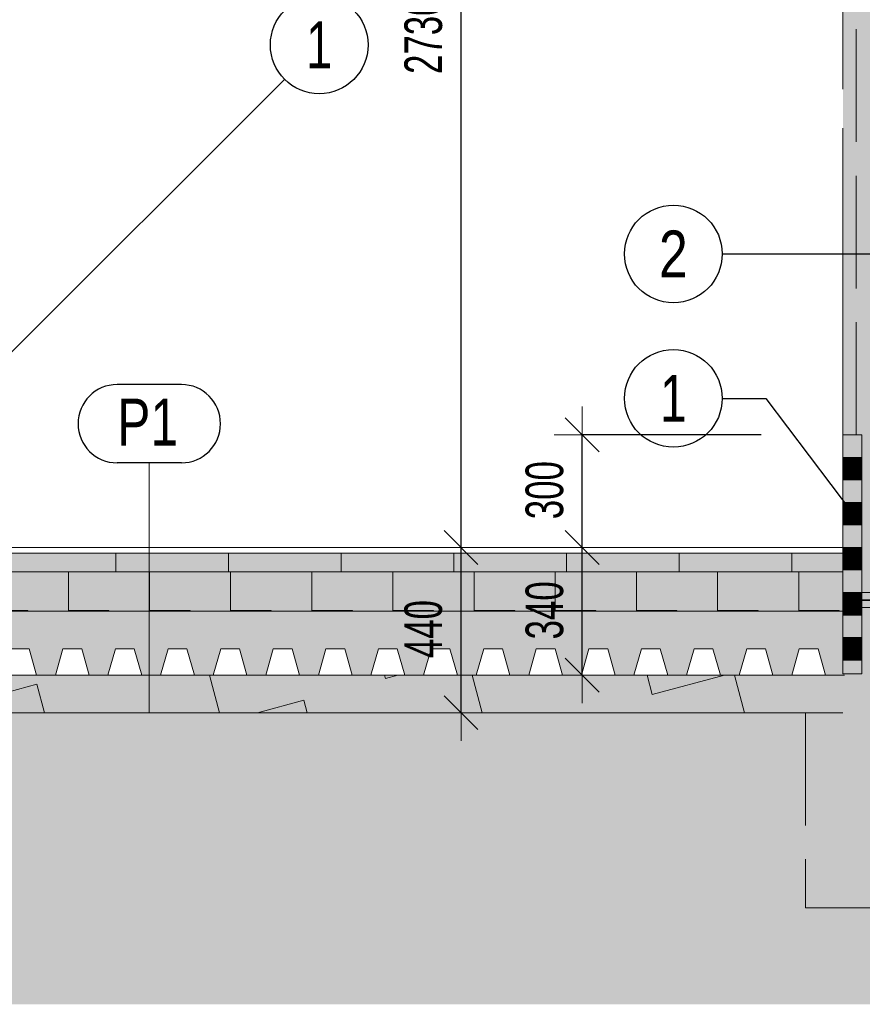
# Model space of a CAD drawing. Header units: millimetres. Extents: x 29003 to 60673, y -60985 to 17010.
# Tile 79 of 128: x 40695 to 42937, y -12065 to -9443. Entities that reach past the tile are written whole.
import ezdxf

# ---------------------------------------------------------------- set-up
doc = ezdxf.new("R2010")
doc.units = ezdxf.units.MM
doc.header["$PDMODE"] = 65
doc.linetypes.add('Carkovana 2x_1', pattern=[390, 300, -90])
doc.linetypes.add('Carkovana 2x_1_1', pattern=[200, 150, -50])
for name, color, linetype, lineweight in [('XR$1$ŘEZY_1', 7, 'Continuous', 25), ('XR$2$ŘEZY - KOTY_ TEXTY_1', 7, 'Continuous', 25), ('XR$3$ŘEZY - FILING_1', 7, 'Continuous', 25)]:
    doc.layers.add(name, color=color, linetype=linetype, lineweight=lineweight)
doc.styles.add('ARIAL', font='ARIAL.TTF')
doc.styles.add('ARIALNARROW', font='ARIALN.TTF')
doc.dimstyles.new('DIMSTYLE_4', dxfattribs={"dimtxt": 100, "dimasz": 150, "dimexe": 0, "dimexo": 0, "dimgap": 50, "dimtad": 2, "dimdec": 0, "dimrnd": 5, "dimzin": 12, "dimdsep": 46, "dimtxsty": 'ARIALNARROW', "dimblk1": 'ALL_ML_STRICH', "dimblk2": 'ALL_ML_STRICH', "dimsah": 1, "dimcen": 0, "dimclrd": 6, "dimclre": 6, "dimclrt": 6, "dimadec": 0, "dimazin": 0, "dimtfac": 1, "dimtdec": 0, "dimtix": 1, "dimtmove": 2, "dimatfit": 3, "dimfxl": 0, "dimtzin": 0, "dimlwd": 0, "dimlwe": 13, "dimarcsym": 0})

# ---------------------------------------------------------------- blocks, each defined once
blk = doc.blocks.new('VZOROVÁ ČÁRA_105')
at = {"layer": 'XR$1$ŘEZY_1', "color": 1, "linetype": 'Continuous', "lineweight": 13}
for p, q in [((42935.9, -10548.1), (42935.9, -10608.1)), ((42885.9, -10608.1), (42935.9, -10608.1)), ((42885.9, -10608.1), (42885.9, -10668.1)), ((42885.9, -10608.1), (42885.9, -10668.1)), ((42885.9, -10608.1), (42885.9, -10668.1)), ((42885.9, -10608.1), (42885.9, -10668.1)), ((42885.9, -10608.1), (42885.9, -10668.1)), ((42885.9, -10609.3), (42935.9, -10609.3)), ((42885.9, -10610.5), (42935.9, -10610.5)), ((42885.9, -10611.7), (42935.9, -10611.7)), ((42885.9, -10612.9), (42935.9, -10612.9)), ((42885.9, -10614.1), (42935.9, -10614.1)), ((42885.9, -10615.3), (42935.9, -10615.3)), ((42885.9, -10616.5), (42935.9, -10616.5)), ((42885.9, -10617.7), (42935.9, -10617.7)), ((42935.9, -10608.1), (42935.9, -10668.1)), ((42885.9, -10618.9), (42935.9, -10618.9)), ((42885.9, -10620.1), (42935.9, -10620.1)), ((42885.9, -10621.3), (42935.9, -10621.3)), ((42885.9, -10622.5), (42935.9, -10622.5)), ((42885.9, -10623.7), (42935.9, -10623.7)), ((42885.9, -10624.9), (42935.9, -10624.9)), ((42885.9, -10626.1), (42935.9, -10626.1)), ((42885.9, -10627.3), (42935.9, -10627.3)), ((42885.9, -10628.5), (42935.9, -10628.5)), ((42885.9, -10629.7), (42935.9, -10629.7)), ((42885.9, -10630.9), (42935.9, -10630.9)), ((42885.9, -10632.1), (42935.9, -10632.1)), ((42885.9, -10633.3), (42935.9, -10633.3)), ((42885.9, -10634.5), (42935.9, -10634.5)), ((42885.9, -10635.7), (42935.9, -10635.7)), ((42885.9, -10636.9), (42935.9, -10636.9)), ((42885.9, -10638.1), (42935.9, -10638.1)), ((42885.9, -10639.3), (42935.9, -10639.3)), ((42885.9, -10640.5), (42935.9, -10640.5)), ((42885.9, -10641.7), (42935.9, -10641.7)), ((42885.9, -10642.9), (42935.9, -10642.9)), ((42885.9, -10644.1), (42935.9, -10644.1)), ((42885.9, -10645.3), (42935.9, -10645.3)), ((42885.9, -10646.5), (42935.9, -10646.5)), ((42885.9, -10647.7), (42935.9, -10647.7)), ((42885.9, -10648.9), (42935.9, -10648.9)), ((42885.9, -10650.1), (42935.9, -10650.1)), ((42885.9, -10651.3), (42935.9, -10651.3)), ((42885.9, -10652.5), (42935.9, -10652.5)), ((42885.9, -10653.7), (42935.9, -10653.7)), ((42885.9, -10654.9), (42935.9, -10654.9)), ((42885.9, -10656.1), (42935.9, -10656.1)), ((42885.9, -10657.3), (42935.9, -10657.3)), ((42885.9, -10658.5), (42935.9, -10658.5)), ((42885.9, -10659.7), (42935.9, -10659.7)), ((42885.9, -10660.9), (42935.9, -10660.9)), ((42885.9, -10662.1), (42935.9, -10662.1)), ((42885.9, -10663.3), (42935.9, -10663.3)), ((42885.9, -10664.5), (42935.9, -10664.5)), ((42885.9, -10665.7), (42935.9, -10665.7)), ((42885.9, -10666.9), (42935.9, -10666.9)), ((42885.9, -10668.1), (42935.9, -10668.1)), ((42935.9, -10668.1), (42935.9, -10728.1)), ((42885.9, -10728.1), (42935.9, -10728.1)), ((42885.9, -10728.1), (42885.9, -10788.1)), ((42885.9, -10728.1), (42885.9, -10788.1)), ((42885.9, -10728.1), (42885.9, -10788.1)), ((42885.9, -10728.1), (42885.9, -10788.1)), ((42885.9, -10728.1), (42885.9, -10788.1)), ((42885.9, -10729.3), (42935.9, -10729.3)), ((42885.9, -10730.5), (42935.9, -10730.5)), ((42885.9, -10731.7), (42935.9, -10731.7)), ((42885.9, -10732.9), (42935.9, -10732.9)), ((42885.9, -10734.1), (42935.9, -10734.1)), ((42885.9, -10735.3), (42935.9, -10735.3)), ((42885.9, -10736.5), (42935.9, -10736.5)), ((42885.9, -10737.7), (42935.9, -10737.7)), ((42885.9, -10738.9), (42935.9, -10738.9)), ((42885.9, -10740.1), (42935.9, -10740.1)), ((42885.9, -10741.3), (42935.9, -10741.3)), ((42885.9, -10742.5), (42935.9, -10742.5)), ((42885.9, -10743.7), (42935.9, -10743.7)), ((42885.9, -10744.9), (42935.9, -10744.9)), ((42885.9, -10746.1), (42935.9, -10746.1)), ((42885.9, -10747.3), (42935.9, -10747.3)), ((42885.9, -10748.5), (42935.9, -10748.5)), ((42885.9, -10749.7), (42935.9, -10749.7)), ((42935.9, -10728.1), (42935.9, -10788.1)), ((42885.9, -10750.9), (42935.9, -10750.9)), ((42885.9, -10752.1), (42935.9, -10752.1)), ((42885.9, -10753.3), (42935.9, -10753.3)), ((42885.9, -10754.5), (42935.9, -10754.5)), ((42885.9, -10755.7), (42935.9, -10755.7)), ((42885.9, -10756.9), (42935.9, -10756.9)), ((42885.9, -10758.1), (42935.9, -10758.1)), ((42885.9, -10759.3), (42935.9, -10759.3)), ((42885.9, -10760.5), (42935.9, -10760.5)), ((42885.9, -10761.7), (42935.9, -10761.7)), ((42885.9, -10762.9), (42935.9, -10762.9)), ((42885.9, -10764.1), (42935.9, -10764.1)), ((42885.9, -10765.3), (42935.9, -10765.3)), ((42885.9, -10766.5), (42935.9, -10766.5)), ((42885.9, -10767.7), (42935.9, -10767.7)), ((42885.9, -10768.9), (42935.9, -10768.9)), ((42885.9, -10770.1), (42935.9, -10770.1)), ((42885.9, -10771.3), (42935.9, -10771.3)), ((42885.9, -10772.5), (42935.9, -10772.5)), ((42885.9, -10773.7), (42935.9, -10773.7)), ((42885.9, -10774.9), (42935.9, -10774.9)), ((42885.9, -10776.1), (42935.9, -10776.1)), ((42885.9, -10777.3), (42935.9, -10777.3)), ((42885.9, -10778.5), (42935.9, -10778.5)), ((42885.9, -10779.7), (42935.9, -10779.7)), ((42885.9, -10780.9), (42935.9, -10780.9)), ((42885.9, -10782.1), (42935.9, -10782.1)), ((42885.9, -10783.3), (42935.9, -10783.3)), ((42885.9, -10784.5), (42935.9, -10784.5)), ((42885.9, -10785.7), (42935.9, -10785.7)), ((42885.9, -10786.9), (42935.9, -10786.9)), ((42885.9, -10788.1), (42935.9, -10788.1)), ((42935.9, -10788.1), (42935.9, -10848.1)), ((42885.9, -10848.1), (42935.9, -10848.1)), ((42885.9, -10848.1), (42885.9, -10908.1)), ((42885.9, -10848.1), (42885.9, -10908.1)), ((42885.9, -10848.1), (42885.9, -10908.1)), ((42885.9, -10848.1), (42885.9, -10908.1)), ((42885.9, -10848.1), (42885.9, -10908.1)), ((42885.9, -10849.3), (42935.9, -10849.3)), ((42885.9, -10850.5), (42935.9, -10850.5)), ((42885.9, -10851.7), (42935.9, -10851.7)), ((42885.9, -10852.9), (42935.9, -10852.9)), ((42885.9, -10854.1), (42935.9, -10854.1)), ((42935.9, -10848.1), (42935.9, -10908.1)), ((42885.9, -10855.3), (42935.9, -10855.3)), ((42885.9, -10856.5), (42935.9, -10856.5)), ((42885.9, -10857.7), (42935.9, -10857.7)), ((42885.9, -10858.9), (42935.9, -10858.9)), ((42885.9, -10860.1), (42935.9, -10860.1)), ((42885.9, -10861.3), (42935.9, -10861.3)), ((42885.9, -10862.5), (42935.9, -10862.5)), ((42885.9, -10863.7), (42935.9, -10863.7)), ((42885.9, -10864.9), (42935.9, -10864.9)), ((42885.9, -10866.1), (42935.9, -10866.1)), ((42885.9, -10867.3), (42935.9, -10867.3)), ((42885.9, -10868.5), (42935.9, -10868.5)), ((42885.9, -10869.7), (42935.9, -10869.7)), ((42885.9, -10870.9), (42935.9, -10870.9)), ((42885.9, -10872.1), (42935.9, -10872.1)), ((42885.9, -10873.3), (42935.9, -10873.3)), ((42885.9, -10874.5), (42935.9, -10874.5)), ((42885.9, -10875.7), (42935.9, -10875.7)), ((42885.9, -10876.9), (42935.9, -10876.9)), ((42885.9, -10878.1), (42935.9, -10878.1)), ((42885.9, -10879.3), (42935.9, -10879.3)), ((42885.9, -10880.5), (42935.9, -10880.5)), ((42885.9, -10881.7), (42935.9, -10881.7)), ((42885.9, -10882.9), (42935.9, -10882.9)), ((42885.9, -10884.1), (42935.9, -10884.1)), ((42885.9, -10885.3), (42935.9, -10885.3)), ((42885.9, -10886.5), (42935.9, -10886.5)), ((42885.9, -10887.7), (42935.9, -10887.7)), ((42885.9, -10888.9), (42935.9, -10888.9)), ((42885.9, -10890.1), (42935.9, -10890.1)), ((42885.9, -10891.3), (42935.9, -10891.3)), ((42885.9, -10892.5), (42935.9, -10892.5)), ((42885.9, -10893.7), (42935.9, -10893.7)), ((42885.9, -10894.9), (42935.9, -10894.9)), ((42885.9, -10896.1), (42935.9, -10896.1)), ((42885.9, -10897.3), (42935.9, -10897.3)), ((42885.9, -10898.5), (42935.9, -10898.5)), ((42885.9, -10899.7), (42935.9, -10899.7)), ((42885.9, -10900.9), (42935.9, -10900.9)), ((42885.9, -10902.1), (42935.9, -10902.1)), ((42885.9, -10903.3), (42935.9, -10903.3)), ((42885.9, -10904.5), (42935.9, -10904.5)), ((42885.9, -10905.7), (42935.9, -10905.7)), ((42885.9, -10906.9), (42935.9, -10906.9)), ((42885.9, -10908.1), (42935.9, -10908.1)), ((42935.9, -10908.1), (42935.9, -10968.1)), ((42885.9, -10968.1), (42935.9, -10968.1)), ((42885.9, -10968.1), (42885.9, -11028.1)), ((42885.9, -10968.1), (42885.9, -11028.1)), ((42885.9, -10968.1), (42885.9, -11028.1)), ((42885.9, -10968.1), (42885.9, -11028.1)), ((42885.9, -10968.1), (42885.9, -11028.1)), ((42885.9, -10969.3), (42935.9, -10969.3)), ((42885.9, -10970.5), (42935.9, -10970.5)), ((42885.9, -10971.7), (42935.9, -10971.7)), ((42885.9, -10972.9), (42935.9, -10972.9)), ((42885.9, -10974.1), (42935.9, -10974.1)), ((42885.9, -10975.3), (42935.9, -10975.3)), ((42885.9, -10976.5), (42935.9, -10976.5)), ((42885.9, -10977.7), (42935.9, -10977.7)), ((42885.9, -10978.9), (42935.9, -10978.9)), ((42885.9, -10980.1), (42935.9, -10980.1)), ((42885.9, -10981.3), (42935.9, -10981.3)), ((42885.9, -10982.5), (42935.9, -10982.5)), ((42885.9, -10983.7), (42935.9, -10983.7)), ((42885.9, -10984.9), (42935.9, -10984.9)), ((42935.9, -10968.1), (42935.9, -11028.1)), ((42885.9, -10986.1), (42935.9, -10986.1)), ((42885.9, -10987.3), (42935.9, -10987.3)), ((42885.9, -10988.5), (42935.9, -10988.5)), ((42885.9, -10989.7), (42935.9, -10989.7)), ((42885.9, -10990.9), (42935.9, -10990.9)), ((42885.9, -10992.1), (42935.9, -10992.1)), ((42885.9, -10993.3), (42935.9, -10993.3)), ((42885.9, -10994.5), (42935.9, -10994.5)), ((42885.9, -10995.7), (42935.9, -10995.7)), ((42885.9, -10996.9), (42935.9, -10996.9)), ((42885.9, -10998.1), (42935.9, -10998.1)), ((42885.9, -10999.3), (42935.9, -10999.3)), ((42885.9, -11000.5), (42935.9, -11000.5)), ((42885.9, -11001.7), (42935.9, -11001.7)), ((42885.9, -11002.9), (42935.9, -11002.9)), ((42885.9, -11004.1), (42935.9, -11004.1)), ((42885.9, -11005.3), (42935.9, -11005.3)), ((42885.9, -11006.5), (42935.9, -11006.5)), ((42885.9, -11007.7), (42935.9, -11007.7)), ((42885.9, -11008.9), (42935.9, -11008.9)), ((42885.9, -11010.1), (42935.9, -11010.1)), ((42885.9, -11011.3), (42935.9, -11011.3)), ((42885.9, -11012.5), (42935.9, -11012.5)), ((42885.9, -11013.7), (42935.9, -11013.7)), ((42885.9, -11014.9), (42935.9, -11014.9)), ((42885.9, -11016.1), (42935.9, -11016.1)), ((42885.9, -11017.3), (42935.9, -11017.3)), ((42885.9, -11018.5), (42935.9, -11018.5)), ((42885.9, -11019.7), (42935.9, -11019.7)), ((42885.9, -11020.9), (42935.9, -11020.9)), ((42885.9, -11022.1), (42935.9, -11022.1)), ((42885.9, -11023.3), (42935.9, -11023.3)), ((42885.9, -11024.5), (42935.9, -11024.5)), ((42885.9, -11025.7), (42935.9, -11025.7)), ((42885.9, -11026.9), (42935.9, -11026.9)), ((42885.9, -11028.1), (42935.9, -11028.1)), ((42935.9, -11028.1), (42935.9, -11088.1)), ((42885.9, -11088.1), (42935.9, -11088.1)), ((42885.9, -11088.1), (42885.9, -11148.1)), ((42885.9, -11088.1), (42885.9, -11148.1)), ((42885.9, -11088.1), (42885.9, -11148.1)), ((42885.9, -11088.1), (42885.9, -11148.1)), ((42885.9, -11088.1), (42885.9, -11148.1)), ((42885.9, -11089.3), (42935.9, -11089.3)), ((42885.9, -11090.5), (42935.9, -11090.5)), ((42935.9, -11088.1), (42935.9, -11148.1)), ((42885.9, -11091.7), (42935.9, -11091.7)), ((42885.9, -11092.9), (42935.9, -11092.9)), ((42885.9, -11094.1), (42935.9, -11094.1)), ((42885.9, -11095.3), (42935.9, -11095.3)), ((42885.9, -11096.5), (42935.9, -11096.5)), ((42885.9, -11097.7), (42935.9, -11097.7)), ((42885.9, -11098.9), (42935.9, -11098.9)), ((42885.9, -11100.1), (42935.9, -11100.1)), ((42885.9, -11101.3), (42935.9, -11101.3)), ((42885.9, -11102.5), (42935.9, -11102.5)), ((42885.9, -11103.7), (42935.9, -11103.7)), ((42885.9, -11104.9), (42935.9, -11104.9)), ((42885.9, -11106.1), (42935.9, -11106.1)), ((42885.9, -11107.3), (42935.9, -11107.3)), ((42885.9, -11108.5), (42935.9, -11108.5)), ((42885.9, -11109.7), (42935.9, -11109.7)), ((42885.9, -11110.9), (42935.9, -11110.9)), ((42885.9, -11112.1), (42935.9, -11112.1)), ((42885.9, -11113.3), (42935.9, -11113.3)), ((42885.9, -11114.5), (42935.9, -11114.5)), ((42885.9, -11115.7), (42935.9, -11115.7)), ((42885.9, -11116.9), (42935.9, -11116.9)), ((42885.9, -11118.1), (42935.9, -11118.1)), ((42885.9, -11119.3), (42935.9, -11119.3)), ((42885.9, -11120.5), (42935.9, -11120.5)), ((42885.9, -11121.7), (42935.9, -11121.7)), ((42885.9, -11122.9), (42935.9, -11122.9)), ((42885.9, -11124.1), (42935.9, -11124.1)), ((42885.9, -11125.3), (42935.9, -11125.3)), ((42885.9, -11126.5), (42935.9, -11126.5)), ((42885.9, -11127.7), (42935.9, -11127.7)), ((42885.9, -11128.9), (42935.9, -11128.9)), ((42885.9, -11130.1), (42935.9, -11130.1)), ((42885.9, -11131.3), (42935.9, -11131.3)), ((42885.9, -11132.5), (42935.9, -11132.5)), ((42885.9, -11133.7), (42935.9, -11133.7)), ((42885.9, -11134.9), (42935.9, -11134.9)), ((42885.9, -11136.1), (42935.9, -11136.1)), ((42885.9, -11137.3), (42935.9, -11137.3)), ((42885.9, -11138.5), (42935.9, -11138.5)), ((42885.9, -11139.7), (42935.9, -11139.7)), ((42885.9, -11140.9), (42935.9, -11140.9)), ((42885.9, -11142.1), (42935.9, -11142.1)), ((42885.9, -11143.3), (42935.9, -11143.3)), ((42885.9, -11144.5), (42935.9, -11144.5)), ((42885.9, -11145.7), (42935.9, -11145.7)), ((42885.9, -11146.9), (42935.9, -11146.9)), ((42885.9, -11148.1), (42885.9, -11184.5)), ((42885.9, -11148.1), (42885.9, -11184.5)), ((42885.9, -11148.1), (42935.9, -11148.1)), ((42935.9, -11148.1), (42935.9, -11184.5))]:
    blk.add_line(p, q, dxfattribs=at)
for points in [[(42885.9, -10548.1), (42885.9, -10608.1), (42885.9, -10668.1)], [(42885.9, -10548.1), (42885.9, -10608.1), (42885.9, -10668.1)], [(42885.9, -10668.1), (42885.9, -10728.1), (42885.9, -10788.1)], [(42885.9, -10668.1), (42885.9, -10728.1), (42885.9, -10788.1)], [(42885.9, -10788.1), (42885.9, -10848.1), (42885.9, -10908.1)], [(42885.9, -10788.1), (42885.9, -10848.1), (42885.9, -10908.1)], [(42885.9, -10908.1), (42885.9, -10968.1), (42885.9, -11028.1)], [(42885.9, -10908.1), (42885.9, -10968.1), (42885.9, -11028.1)], [(42885.9, -11028.1), (42885.9, -11088.1), (42885.9, -11148.1)], [(42885.9, -11028.1), (42885.9, -11088.1), (42885.9, -11148.1)]]:
    blk.add_lwpolyline(points, dxfattribs=at)
blk = doc.blocks.new('ALL_ML_STRICH')
at = {"color": 0, "linetype": 'ByBlock', "lineweight": -2}
for p, q in [((0, -0.5), (0, 0.5)), ((-0.3, -0.3), (0.3, 0.3)), ((-1, 0), (0.5, 0))]:
    blk.add_line(p, q, dxfattribs=at)
blk = doc.blocks.new('*D276')
at = {"layer": 'DEFPOINTS', "color": 6, "linetype": 'Continuous', "lineweight": 13}
for p in [(42885.9, -10848.1), (42191.8, -11188.1), (42885.9, -11188.1)]:
    blk.add_point(p, dxfattribs=at)
at = {"layer": 'XR$2$ŘEZY - KOTY_ TEXTY_1', "color": 6, "linetype": 'Continuous', "lineweight": -2}
for p, q in [((42191.8, -10848.1), (42191.8, -10848.1)), ((42191.8, -11188.1), (42191.8, -10848.1)), ((42191.8, -11188.1), (42191.8, -11188.1))]:
    blk.add_line(p, q, dxfattribs=at)
at = {"layer": 'XR$2$ŘEZY - KOTY_ TEXTY_1', "color": 6, "linetype": 'Continuous', "lineweight": 13, "xscale": 150, "yscale": 150, "zscale": 150}
for p, rotation in [((42191.8, -10848.1), 90), ((42191.8, -11188.1), 270)]:
    blk.add_blockref('ALL_ML_STRICH', p, dxfattribs=dict(at, rotation=rotation))
at = {"layer": 'XR$2$ŘEZY - KOTY_ TEXTY_1', "color": 6, "linetype": 'Continuous', "lineweight": 13, "insert": (42091.8, -11015.5), "char_height": 100, "width": 243.429, "attachment_point": 5, "rotation": 90, "style": 'ARIALNARROW'}
blk.add_mtext('\\W0.81;\\A1;{340}', dxfattribs=at)
blk = doc.blocks.new('*D277')
at = {"layer": 'DEFPOINTS', "color": 6, "linetype": 'Continuous', "lineweight": 13}
for p in [(42921, -10548.1), (42191.8, -10848.1), (42885.9, -10848.1)]:
    blk.add_point(p, dxfattribs=at)
at = {"layer": 'XR$2$ŘEZY - KOTY_ TEXTY_1', "color": 6, "linetype": 'Continuous', "lineweight": -2}
for p, q in [((42667.8, -10548.1), (42191.8, -10548.1)), ((42191.8, -10848.1), (42191.8, -10548.1)), ((42191.8, -10848.1), (42191.8, -10848.1))]:
    blk.add_line(p, q, dxfattribs=at)
at = {"layer": 'XR$2$ŘEZY - KOTY_ TEXTY_1', "color": 6, "linetype": 'Continuous', "lineweight": 13, "xscale": 150, "yscale": 150, "zscale": 150}
for p, rotation in [((42191.8, -10548.1), 90), ((42191.8, -10848.1), 270)]:
    blk.add_blockref('ALL_ML_STRICH', p, dxfattribs=dict(at, rotation=rotation))
at = {"layer": 'XR$2$ŘEZY - KOTY_ TEXTY_1', "color": 6, "linetype": 'Continuous', "lineweight": 13, "insert": (42091.8, -10695.5), "char_height": 100, "width": 243.429, "attachment_point": 5, "rotation": 90, "style": 'ARIALNARROW'}
blk.add_mtext('\\W0.81;\\A1;{300}', dxfattribs=at)
blk = doc.blocks.new('*D278')
at = {"layer": 'DEFPOINTS', "color": 6, "linetype": 'Continuous', "lineweight": 13}
for p in [(41885.9, -10848.1), (41858.4, -11288.1), (41869.3, -11288.1)]:
    blk.add_point(p, dxfattribs=at)
at = {"layer": 'XR$2$ŘEZY - KOTY_ TEXTY_1', "color": 6, "linetype": 'Continuous', "lineweight": -2}
for p, q in [((41869.3, -10848.1), (41869.3, -10848.1)), ((41869.3, -11288.1), (41869.3, -10848.1)), ((41869.3, -11288.1), (41869.3, -11288.1))]:
    blk.add_line(p, q, dxfattribs=at)
at = {"layer": 'XR$2$ŘEZY - KOTY_ TEXTY_1', "color": 6, "linetype": 'Continuous', "lineweight": 13, "xscale": 150, "yscale": 150, "zscale": 150}
for p, rotation in [((41869.3, -10848.1), 90), ((41869.3, -11288.1), 270)]:
    blk.add_blockref('ALL_ML_STRICH', p, dxfattribs=dict(at, rotation=rotation))
at = {"layer": 'XR$2$ŘEZY - KOTY_ TEXTY_1', "color": 6, "linetype": 'Continuous', "lineweight": 13, "insert": (41769.3, -11065.5), "char_height": 100, "width": 243.429, "attachment_point": 5, "rotation": 90, "style": 'ARIALNARROW'}
blk.add_mtext('\\W0.81;\\A1;{440}', dxfattribs=at)
blk = doc.blocks.new('*D279')
at = {"layer": 'DEFPOINTS', "color": 6, "linetype": 'Continuous', "lineweight": 13}
for p in [(41940.4, -8118.1), (41869.3, -10848.1), (41885.9, -10848.1)]:
    blk.add_point(p, dxfattribs=at)
at = {"layer": 'XR$2$ŘEZY - KOTY_ TEXTY_1', "color": 6, "linetype": 'Continuous', "lineweight": -2}
for p, q in [((41869.3, -8118.1), (41869.3, -8118.1)), ((41869.3, -10848.1), (41869.3, -8118.1)), ((41869.3, -10848.1), (41869.3, -10848.1))]:
    blk.add_line(p, q, dxfattribs=at)
at = {"layer": 'XR$2$ŘEZY - KOTY_ TEXTY_1', "color": 6, "linetype": 'Continuous', "lineweight": 13, "xscale": 150, "yscale": 150, "zscale": 150}
for p, rotation in [((41869.3, -8118.1), 90), ((41869.3, -10848.1), 270)]:
    blk.add_blockref('ALL_ML_STRICH', p, dxfattribs=dict(at, rotation=rotation))
at = {"layer": 'XR$2$ŘEZY - KOTY_ TEXTY_1', "color": 6, "linetype": 'Continuous', "lineweight": 13, "insert": (41769.3, -9484.1), "char_height": 100, "width": 324.571, "attachment_point": 5, "rotation": 90, "style": 'ARIALNARROW'}
blk.add_mtext('\\W0.81;\\A1;{2730}', dxfattribs=at)

msp = doc.modelspace()

# ---------------------------------------------------------------- hatches: boundary and pattern name
at = {"layer": 'XR$3$ŘEZY - FILING_1', "linetype": 'Carkovana 2x_1_1', "lineweight": 13}
h = msp.add_hatch(color=254, dxfattribs=at)
h.paths.add_polyline_path([(43335.9, -7868.1), (43355.9, -7868.1), (43355.9, -4977.3), (43640, -4982.3), (43640, -4797.3), (38663.8, -4710.4), (38663.8, -5018.1), (39305.9, -5018.1), (39305.9, -7768.1), (38663.8, -7768.1), (38663.8, -8118.1), (39305.9, -8118.1), (39305.9, -11807.4), (40005.9, -11807.4), (40005.9, -11288.1), (39905.9, -11288.1), (39905.9, -8118.1), (42885.9, -8118.1), (42885.9, -11288.1), (42785.9, -11288.1), (42785.9, -11807.4), (43335.9, -11807.4), (43335.9, -10139.3), (43335.8, -10139.3), (43335.8, -8148.1), (43335.9, -8148.1)])
h.paths.add_polyline_path([(42885.9, -7768.1), (39905.9, -7768.1), (39905.9, -5018.1), (42885.9, -5018.1)], flags=16)
msp.add_hatch(color=9, dxfattribs=at).paths.add_polyline_path([(44335.9, -11268.1), (43335.9, -11268.1), (43335.9, -11807.4), (42785.9, -11807.4), (42785.9, -11288.1), (40005.9, -11288.1), (40005.9, -11807.4), (39305.9, -11807.4), (39305.9, -8118.1), (38663.8, -8118.1), (38663.8, -12064.6), (48164.4, -12064.6), (48164.4, -8098.1), (44335.9, -8098.1)], flags=0)
at = {"layer": 'XR$3$ŘEZY - FILING_1', "linetype": 'Continuous', "lineweight": 13}
for points in [[(39905.9, -10913.1), (41235.9, -10913.1), (42885.3, -10913.1), (42885.3, -10863.1), (39905.9, -10863.1)], [(42885.9, -11018.1), (42885.9, -10913.1), (39905.9, -10913.1), (39905.9, -11018.1)], [(39905.9, -11188.1), (39905.9, -11288.1), (39905.9, -11288.1), (42885.9, -11288.1), (42885.9, -11188.1)]]:
    msp.add_hatch(color=11, dxfattribs=at).paths.add_polyline_path(points, flags=0)
h = msp.add_hatch(dxfattribs=at)
h.set_pattern_fill('VZOR', scale=150, style=0, pattern_type=2)
h.set_pattern_definition([(0, (300, 300), (150, 150), [150, -150]), (90, (300, 300), (-150, 150), [150, -150])])
h.paths.add_polyline_path([(39905.9, -10913.1), (41235.9, -10913.1), (42885.3, -10913.1), (42885.3, -10863.1), (39905.9, -10863.1)], flags=0)
h = msp.add_hatch(dxfattribs=at)
h.set_pattern_fill('VZOR', scale=108, style=0, pattern_type=2)
h.set_pattern_definition([(0, (216, 216), (108, 108), [108, -108]), (90, (216, 216), (-108, 108), [108, -108])])
h.paths.add_polyline_path([(42885.9, -11018.1), (42885.9, -10913.1), (39905.9, -10913.1), (39905.9, -11018.1)], flags=0)
msp.add_hatch(color=251, dxfattribs=at).paths.add_polyline_path([(39905.9, -11018.1), (39905.9, -11188.1), (39949.6, -11188.1), (39969.6, -11118.1), (40019.6, -11118.1), (40039.6, -11188.1), (40089.6, -11188.1), (40109.6, -11118.1), (40159.6, -11118.1), (40179.6, -11188.1), (40229.6, -11188.1), (40249.6, -11118.1), (40299.6, -11118.1), (40319.6, -11188.1), (40369.6, -11188.1), (40389.6, -11118.1), (40439.6, -11118.1), (40459.6, -11188.1), (40509.6, -11188.1), (40529.6, -11118.1), (40579.6, -11118.1), (40599.6, -11188.1), (40649.6, -11188.1), (40669.6, -11118.1), (40719.6, -11118.1), (40739.6, -11188.1), (40789.6, -11188.1), (40809.6, -11118.1), (40859.6, -11118.1), (40879.6, -11188.1), (40929.6, -11188.1), (40949.6, -11118.1), (40999.6, -11118.1), (41019.6, -11188.1), (41069.6, -11188.1), (41089.6, -11118.1), (41139.6, -11118.1), (41159.6, -11188.1), (41209.6, -11188.1), (41229.6, -11118.1), (41279.6, -11118.1), (41299.6, -11188.1), (41349.6, -11188.1), (41369.6, -11118.1), (41419.6, -11118.1), (41439.6, -11188.1), (41489.6, -11188.1), (41509.6, -11118.1), (41559.6, -11118.1), (41579.6, -11188.1), (41629.6, -11188.1), (41649.6, -11118.1), (41699.6, -11118.1), (41719.6, -11188.1), (41769.6, -11188.1), (41789.6, -11118.1), (41839.6, -11118.1), (41859.6, -11188.1), (41909.6, -11188.1), (41929.6, -11118.1), (41979.6, -11118.1), (41999.6, -11188.1), (42049.6, -11188.1), (42069.6, -11118.1), (42119.6, -11118.1), (42139.6, -11188.1), (42189.6, -11188.1), (42209.6, -11118.1), (42259.6, -11118.1), (42279.6, -11188.1), (42329.6, -11188.1), (42349.6, -11118.1), (42399.6, -11118.1), (42419.6, -11188.1), (42469.6, -11188.1), (42489.6, -11118.1), (42539.6, -11118.1), (42559.6, -11188.1), (42609.6, -11188.1), (42629.6, -11118.1), (42679.6, -11118.1), (42699.6, -11188.1), (42749.6, -11188.1), (42769.6, -11118.1), (42819.6, -11118.1), (42839.6, -11188.1), (42885.9, -11188.1), (42885.9, -11018.1)])
h = msp.add_hatch(dxfattribs=at)
h.set_pattern_fill('VZOR', scale=225, angle=15, style=0, pattern_type=2)
h.set_pattern_definition([(15, (318.2, 551.14), (159.099, 275.5676), [225, -225]), (105, (318.2, 551.14), (-275.5676, 159.099), [225, -225])])
h.paths.add_polyline_path([(39905.9, -11188.1), (39905.9, -11288.1), (39905.9, -11288.1), (42885.9, -11288.1), (42885.9, -11188.1)], flags=0)

# ---------------------------------------------------------------- linework, layer by layer
at = {"layer": 'XR$1$ŘEZY_1', "color": 7, "linetype": 'Continuous', "lineweight": 13}
for p, q in [((42885.9, -9628.1), (42885.9, -8118.1)), ((42885.9, -10848.1), (42885.9, -9731.2)), ((39905.9, -10848.1), (41235.9, -10848.1)), ((41235.9, -10848.1), (42885.9, -10848.1)), ((39905.9, -10863.1), (41235.9, -10863.1)), ((41235.9, -10863.1), (42885.3, -10863.1)), ((39905.9, -11018.1), (42885.9, -11018.1)), ((40669.6, -11118.1), (40719.6, -11118.1)), ((40719.6, -11118.1), (40739.6, -11188.1)), ((40789.6, -11188.1), (40809.6, -11118.1)), ((40809.6, -11118.1), (40859.6, -11118.1)), ((40859.6, -11118.1), (40879.6, -11188.1)), ((40929.6, -11188.1), (40949.6, -11118.1)), ((40949.6, -11118.1), (40999.6, -11118.1)), ((40999.6, -11118.1), (41019.6, -11188.1)), ((41069.6, -11188.1), (41089.6, -11118.1)), ((41089.6, -11118.1), (41139.6, -11118.1)), ((41139.6, -11118.1), (41159.6, -11188.1)), ((41209.6, -11188.1), (41229.6, -11118.1)), ((41229.6, -11118.1), (41279.6, -11118.1)), ((41279.6, -11118.1), (41299.6, -11188.1)), ((41349.6, -11188.1), (41369.6, -11118.1)), ((41369.6, -11118.1), (41419.6, -11118.1)), ((41419.6, -11118.1), (41439.6, -11188.1)), ((41489.6, -11188.1), (41509.6, -11118.1)), ((41509.6, -11118.1), (41559.6, -11118.1)), ((41559.6, -11118.1), (41579.6, -11188.1)), ((41629.6, -11188.1), (41649.6, -11118.1)), ((41649.6, -11118.1), (41699.6, -11118.1)), ((41699.6, -11118.1), (41719.6, -11188.1)), ((41769.6, -11188.1), (41789.6, -11118.1)), ((41789.6, -11118.1), (41839.6, -11118.1)), ((41839.6, -11118.1), (41859.6, -11188.1)), ((41909.6, -11188.1), (41929.6, -11118.1)), ((41929.6, -11118.1), (41979.6, -11118.1)), ((41979.6, -11118.1), (41999.6, -11188.1)), ((42049.6, -11188.1), (42069.6, -11118.1)), ((42069.6, -11118.1), (42119.6, -11118.1)), ((42119.6, -11118.1), (42139.6, -11188.1)), ((42189.6, -11188.1), (42209.6, -11118.1)), ((42209.6, -11118.1), (42259.6, -11118.1)), ((42259.6, -11118.1), (42279.6, -11188.1)), ((42329.6, -11188.1), (42349.6, -11118.1)), ((42349.6, -11118.1), (42399.6, -11118.1)), ((42399.6, -11118.1), (42419.6, -11188.1)), ((42469.6, -11188.1), (42489.6, -11118.1)), ((42489.6, -11118.1), (42539.6, -11118.1)), ((42539.6, -11118.1), (42559.6, -11188.1)), ((42609.6, -11188.1), (42629.6, -11118.1)), ((42629.6, -11118.1), (42679.6, -11118.1)), ((42679.6, -11118.1), (42699.6, -11188.1)), ((42749.6, -11188.1), (42769.6, -11118.1)), ((42769.6, -11118.1), (42819.6, -11118.1)), ((42819.6, -11118.1), (42839.6, -11188.1)), ((39905.9, -11188.1), (42885.9, -11188.1)), ((40739.6, -11188.1), (40789.6, -11188.1)), ((40879.6, -11188.1), (40929.6, -11188.1)), ((41019.6, -11188.1), (41069.6, -11188.1)), ((41159.6, -11188.1), (41209.6, -11188.1)), ((41299.6, -11188.1), (41349.6, -11188.1)), ((41439.6, -11188.1), (41489.6, -11188.1)), ((41579.6, -11188.1), (41629.6, -11188.1)), ((41719.6, -11188.1), (41769.6, -11188.1)), ((41859.6, -11188.1), (41909.6, -11188.1)), ((41999.6, -11188.1), (42049.6, -11188.1)), ((42139.6, -11188.1), (42189.6, -11188.1)), ((42279.6, -11188.1), (42329.6, -11188.1)), ((42385.9, -11188.1), (42885.9, -11188.1)), ((42885.9, -11188.1), (42385.9, -11188.1)), ((42419.6, -11188.1), (42469.6, -11188.1)), ((42559.6, -11188.1), (42609.6, -11188.1)), ((42699.6, -11188.1), (42749.6, -11188.1)), ((42839.6, -11188.1), (42889.6, -11188.1)), ((42839.6, -11188.1), (42889.6, -11188.1)), ((39905.9, -11288.1), (42885.9, -11288.1))]:
    msp.add_line(p, q, dxfattribs=at)
at = {"layer": 'XR$1$ŘEZY_1', "color": 1, "linetype": 'Carkovana 2x_1', "lineweight": 13}
msp.add_line((42921, -10548.1), (42921, -8118.1), dxfattribs=at)
at = {"layer": 'XR$1$ŘEZY_1', "color": 1, "linetype": 'Continuous', "lineweight": 13}
for p, q in [((42935.9, -10548.1), (42885.9, -10548.1)), ((42935.9, -11184.5), (42935.9, -10548.1)), ((42910.9, -10968.1), (43285.2, -10968.1)), ((42910.9, -11008.1), (43285.2, -11008.1)), ((42885.9, -11184.5), (42935.9, -11184.5))]:
    msp.add_line(p, q, dxfattribs=at)
at = {"layer": 'XR$1$ŘEZY_1', "color": 251, "linetype": 'Continuous', "lineweight": 13}
for p, q in [((39905.9, -10863.1), (41235.9, -10863.1)), ((41235.9, -10863.1), (42885.3, -10863.1)), ((39905.9, -10913.1), (41235.9, -10913.1)), ((41235.9, -10913.1), (42885.3, -10913.1))]:
    msp.add_line(p, q, dxfattribs=at)
at = {"layer": 'XR$1$ŘEZY_1', "color": 1, "linetype": 'Carkovana 2x_1', "lineweight": 35}
msp.add_line((42910.9, -10988.1), (43285.2, -10988.1), dxfattribs=at)
at = {"layer": 'XR$1$ŘEZY_1', "color": 7, "linetype": 'Carkovana 2x_1', "lineweight": 13}
for p, q in [((42785.9, -11288.1), (42785.9, -11807.4)), ((42785.9, -11807.4), (42885.9, -11807.4)), ((42785.9, -11807.4), (43335.9, -11807.4)), ((42885.9, -11807.4), (43335.9, -11807.4))]:
    msp.add_line(p, q, dxfattribs=at)
at = {"layer": 'XR$1$ŘEZY_1', "color": 7, "linetype": 'Continuous', "lineweight": 13}
for points in [[(40789.6, -11188.1), (40789.6, -11188.1)], [(40789.6, -11188.1), (40789.6, -11188.1)], [(40929.6, -11188.1), (40929.6, -11188.1)], [(40929.6, -11188.1), (40929.6, -11188.1)], [(41069.6, -11188.1), (41069.6, -11188.1)], [(41069.6, -11188.1), (41069.6, -11188.1)], [(41209.6, -11188.1), (41209.6, -11188.1)], [(41209.6, -11188.1), (41209.6, -11188.1)], [(41349.6, -11188.1), (41349.6, -11188.1)], [(41349.6, -11188.1), (41349.6, -11188.1)], [(41489.6, -11188.1), (41489.6, -11188.1)], [(41489.6, -11188.1), (41489.6, -11188.1)], [(41629.6, -11188.1), (41629.6, -11188.1)], [(41629.6, -11188.1), (41629.6, -11188.1)], [(41769.6, -11188.1), (41769.6, -11188.1)], [(41769.6, -11188.1), (41769.6, -11188.1)], [(41909.6, -11188.1), (41909.6, -11188.1)], [(41909.6, -11188.1), (41909.6, -11188.1)], [(42049.6, -11188.1), (42049.6, -11188.1)], [(42049.6, -11188.1), (42049.6, -11188.1)], [(42189.6, -11188.1), (42189.6, -11188.1)], [(42189.6, -11188.1), (42189.6, -11188.1)], [(42329.6, -11188.1), (42329.6, -11188.1)], [(42329.6, -11188.1), (42329.6, -11188.1)], [(42469.6, -11188.1), (42469.6, -11188.1)], [(42469.6, -11188.1), (42469.6, -11188.1)], [(42609.6, -11188.1), (42609.6, -11188.1)], [(42609.6, -11188.1), (42609.6, -11188.1)], [(42749.6, -11188.1), (42749.6, -11188.1)], [(42749.6, -11188.1), (42749.6, -11188.1)]]:
    msp.add_lwpolyline(points, close=True, dxfattribs=at)
at = {"layer": 'XR$2$ŘEZY - KOTY_ TEXTY_1', "color": 3, "linetype": 'Continuous', "lineweight": 13}
for p, q in [((39880.9, -11118.1), (41399.8, -9601.7)), ((41039, -10622.6), (41039, -11288.1))]:
    msp.add_line(p, q, dxfattribs=at)
at = {"layer": 'XR$2$ŘEZY - KOTY_ TEXTY_1', "color": 7, "linetype": 'Continuous', "lineweight": 25}
for p, q in [((42564.4, -10066.6), (42998.6, -10066.6)), ((42564.4, -10451), (42680.3, -10451)), ((42680.3, -10451), (42910.9, -10756.7))]:
    msp.add_line(p, q, dxfattribs=at)
at = {"layer": 'XR$2$ŘEZY - KOTY_ TEXTY_1', "color": 3, "linetype": 'Continuous', "lineweight": 25}
for p, q in [((41124.9, -10414.3), (40954, -10414.3)), ((41124.9, -10622.6), (40954, -10622.6))]:
    msp.add_line(p, q, dxfattribs=at)
at = {"layer": 'XR$2$ŘEZY - KOTY_ TEXTY_1', "color": 7, "linetype": 'Continuous', "lineweight": 25}
for centre in [(41491.8, -9509.9), (42434.4, -10066.6), (42434.4, -10451)]:
    msp.add_circle(centre, 130, dxfattribs=at)
at = {"layer": 'XR$2$ŘEZY - KOTY_ TEXTY_1', "color": 3, "linetype": 'Continuous', "lineweight": 25}
for centre, start, end in [((40954, -10518.5), 90, 270), ((41124.9, -10518.5), 270, 90)]:
    msp.add_arc(centre, 104.2, start, end, dxfattribs=at)

# ---------------------------------------------------------------- block references
at = {"layer": 'XR$1$ŘEZY_1', "color": 1, "linetype": 'Continuous', "lineweight": 13}
msp.add_blockref('VZOROVÁ ČÁRA_105', (0, 0), dxfattribs=at)

# ---------------------------------------------------------------- texts
at = {"layer": 'XR$2$ŘEZY - KOTY_ TEXTY_1', "color": 7, "linetype": 'Continuous', "lineweight": 25, "char_height": 125, "attachment_point": 5, "style": 'ARIAL'}
for s, insert, width in [('\\W0.72;1', (41491.8, -9509.9), 123.456), ('\\W0.79;2', (42434.4, -10066.6), 127.849), ('\\W0.72;1', (42434.4, -10451), 123.456)]:
    msp.add_mtext(s, dxfattribs=dict(at, insert=insert, width=width))
at = {"layer": 'XR$2$ŘEZY - KOTY_ TEXTY_1', "color": 3, "linetype": 'Continuous', "lineweight": 25, "insert": (40954, -10576.8), "char_height": 125, "width": 218.378, "attachment_point": 7, "style": 'ARIAL'}
msp.add_mtext('\\W0.76;P1', dxfattribs=at)

# ---------------------------------------------------------------- dimensions: what is measured, and where the dimension line sits
at = {"layer": 'XR$2$ŘEZY - KOTY_ TEXTY_1', "color": 6, "linetype": 'Continuous', "lineweight": 13}
for base, p1, p2, picture, middle in [((41869.3, -8118.1), (41869.3, -10848.1), (41869.3, -8118.1), '*D279', (41769.3, -9484.1)), ((42191.8, -10548.1), (42191.8, -10848.1), (42667.8, -10548.1), '*D277', (42091.8, -10695.5)), ((41869.3, -10848.1), (41869.3, -11288.1), (41869.3, -10848.1), '*D278', (41769.3, -11065.5)), ((42191.8, -10848.1), (42191.8, -11188.1), (42191.8, -10848.1), '*D276', (42091.8, -11015.5))]:
    dim = msp.add_linear_dim(base=base, p1=p1, p2=p2, angle=90, dimstyle='DIMSTYLE_4', override={"dimpost": '<>', "dimclrd": 6, "dimclre": 6, "dimclrt": 6, "dimlwd": 0, "dimlwe": 13}, dxfattribs=at)
    dim.commit()
    dim.dimension.update_dxf_attribs({"geometry": picture, "text_midpoint": middle, "dimtype": 160})

doc.saveas('drawing.dxf')
